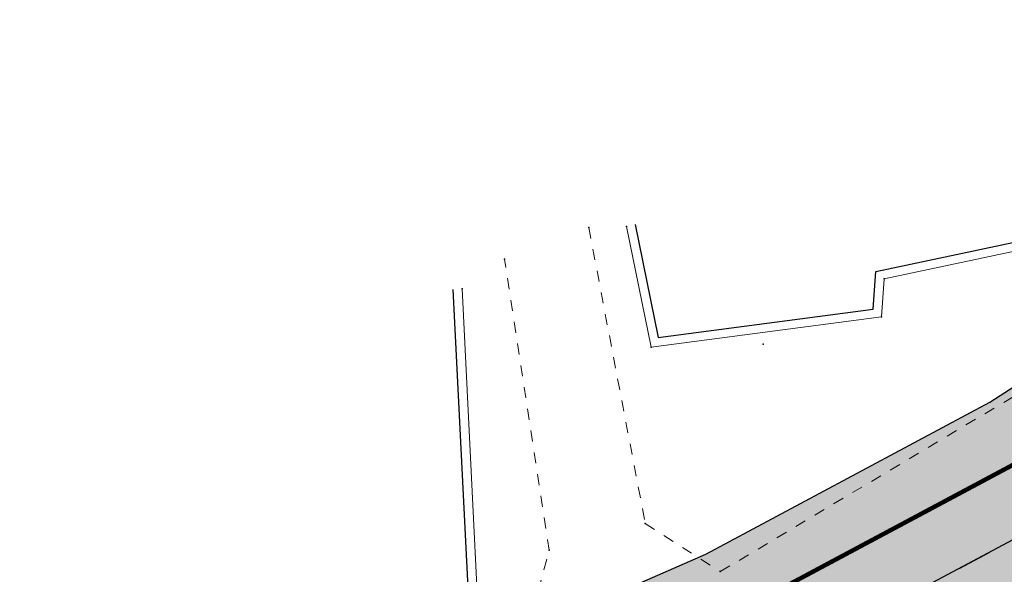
# Model space of a CAD drawing. Extents: x 4085 to 16488, y -65 to 12615.
# Tile 182 of 230: x 15796 to 15885, y 10657 to 10708. Entities that reach past the tile are written whole.
import ezdxf
from ezdxf.xclip import XClip

# ---------------------------------------------------------------- set-up
doc = ezdxf.new("R2010")
doc.units = 0
doc.header["$MEASUREMENT"] = 0
doc.header["$XCLIPFRAME"] = 0
for name, pattern in [('ACAD_ISO03W100', [30, 12, -18]), ('CONTI', [0]), ('STRIHSMALL', [1, 0.5, -0.5]), ('Д_ТРОТ_ТРУБА', [3, 1.5, -1.5])]:
    doc.linetypes.add(name, pattern=pattern)
doc.layers.get('0').update_dxf_attribs({"color": 250, "linetype": 'CONTI'})
for name, color, linetype in [('(025) Дорога', 7, 'Continuous'), ('(040) Ограда', 7, 'Continuous'), ('PI_TTDEFAULT', 5, 'CONTI')]:
    doc.layers.add(name, color=color, linetype=linetype)
doc.layers.add('.', color=7, linetype='Continuous', lineweight=15)
doc.layers.add('0ZG - GOR-INCE', color=5, linetype='Continuous', lineweight=15)
doc.styles.get("Standard").update_dxf_attribs({"font": 'times.ttf'})
doc.linetypes.add('ОГРАДА_ГЛИН', pattern='A,4,["|",Standard,S=0.8,R=0,X=0,Y=-0.8],0.5,["|",Standard,S=0.8,R=0,X=0,Y=-0.8],3.5', length=8)

# ---------------------------------------------------------------- blocks, each defined once
blk = doc.blocks.new('DWQDWQDWQDW')
at = {"layer": '(025) Дорога', "color": 253, "linetype": 'Д_ТРОТ_ТРУБА', "elevation": -0.4010000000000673, "flags": 128}
blk.add_lwpolyline([(16566.95710446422, 8968.774648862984), (16581.35964468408, 8962.579843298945), (16593.92467366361, 8956.537509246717), (16606.68271899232, 8949.315799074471), (16619.4903360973, 8941.466356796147), (16632.3521543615, 8933.527680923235), (16644.7375996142, 8925.950764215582), (16657.88819308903, 8918.769131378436), (16670.94665096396, 8911.584201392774), (16683.91161958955, 8904.281972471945), (16697.34266377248, 8897.96886783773), (16711.11165083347, 8892.342929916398), (16724.9216501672, 8887.512931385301), (16739.10714151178, 8883.503847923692), (16753.61875502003, 8880.664484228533), (16784.58704305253, 8877.32039776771), (16810.58901265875, 8875.154393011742), (16851.88239628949, 8872.593959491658), (16870.9045429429, 8873.190305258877), (16896.32836116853, 8876.784183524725), (16922.73497409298, 8884.704644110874), (16937.64509330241, 8890.028293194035), (16946.15470516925, 8892.230724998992), (16961.10083296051, 8897.336424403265), (16974.97421041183, 8903.031104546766), (16988.47571634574, 8909.838002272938), (17001.44256465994, 8917.787105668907), (17014.22299669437, 8926.21469412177), (17017.81314260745, 8929.256083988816)], dxfattribs=at)
at = {"layer": '(040) Ограда', "color": 253, "linetype": 'ОГРАДА_ГЛИН', "ltscale": 0.5, "flags": 128}
for points, elevation in [([(16969.6261735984, 8923.52957409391), (16970.54758194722, 8918.377918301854), (16980.3512924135, 8919.435318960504), (16980.49882122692, 8921.143079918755), (16993.58885876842, 8923.60103264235), (17018.82479024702, 8936.115725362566), (17018.15967772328, 8940.437852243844), (17019.72457152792, 8940.6633283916)], 0.7930000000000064), ([(16942.89584092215, 8898.477505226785), (16961.73958146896, 8903.598437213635), (16961.29100921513, 8920.779994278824)], 0.6829999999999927)]:
    blk.add_lwpolyline(points, dxfattribs=dict(at, elevation=elevation))
at = {"color": 253, "linetype": 'Continuous'}
for points, elevation in [([(16969.23242202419, 8923.459148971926), (16970.21952061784, 8917.940214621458), (16980.72147605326, 8919.072926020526), (16980.87119249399, 8920.80601046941), (16993.71702764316, 8923.218108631), (17019.26463983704, 8935.88736621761), (17018.61644828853, 8940.099534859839), (17019.78161603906, 8940.26741688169)], 0.7930000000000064), ([(16943.00073950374, 8898.091504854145), (16962.14764443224, 8903.294824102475), (16961.69087296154, 8920.790433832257)], 0.6829999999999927)]:
    blk.add_lwpolyline(points, dxfattribs=dict(at, elevation=elevation))
at = {"color": 253, "linetype": 'STRIHSMALL'}
for points, elevation in [([(16967.51046464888, 8923.446455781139), (16969.7634348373, 8909.939502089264), (16973.11826951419, 8907.679329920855), (17002.0026567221, 8924.013629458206)], -0.1119999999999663), ([(16834.5431721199, 8917.305115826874), (16835.41131924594, 8899.899883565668), (16835.33910027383, 8880.221577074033), (16836.74891082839, 8878.768983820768), (16865.05046089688, 8880.819543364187), (16876.96090918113, 8883.412615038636), (16899.89351782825, 8882.862049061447), (16946.19886585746, 8896.276236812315), (16963.67924091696, 8903.16517007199), (16965.37097238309, 8908.831317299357), (16963.64396600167, 8922.102771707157)], -293.957)]:
    blk.add_lwpolyline(points, dxfattribs=dict(at, elevation=elevation))
at = {"layer": 'PI_TTDEFAULT', "color": 253}
for p in [(16967.51046464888, 8923.446455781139, -0.1119999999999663), (16969.23242202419, 8923.459148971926, 0.7930000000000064), (16963.64396600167, 8922.102771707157, -0.04699999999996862), (16961.69087296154, 8920.790433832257, 0.2210000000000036), (16980.87119249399, 8920.80601046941, 0.9770000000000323), (16980.72147605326, 8919.072926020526, 0.5120000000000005), (16970.21952061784, 8917.940214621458, 0.2959999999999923), (16975.30544574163, 8917.967884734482, 0.41700000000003), (16969.7634348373, 8909.939502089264, 0.1800000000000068), (16965.37097238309, 8908.831317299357, 0.09000000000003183), (16973.11826951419, 8907.679329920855, 0.3829999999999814)]:
    blk.add_point(p, dxfattribs=at)
blk = doc.blocks.new('A$C10aa157c')
at = {"layer": '.', "linetype": 'Continuous', "lineweight": 30}
h = blk.add_hatch(color=250, dxfattribs=at)
h.dxf.hatch_style = 1
h.set_gradient(color1=(51, 51, 51), color2=(51, 51, 51), one_color=1, tint=0.2000000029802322)
h.paths.add_polyline_path([(126.3564412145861, 68.20969362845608), (126.3564412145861, 60.14543646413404), (119.190363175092, 53.78011422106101), (110.3653580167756, 45.94123759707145), (106.847521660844, 42.81649322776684), (94.26823584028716, 34.09151423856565), (81.49136426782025, 25.8405171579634), (68.1531967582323, 18.71887362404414), (54.41717788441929, 12.70042121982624), (39.59489175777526, 7.245631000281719), (31.13926828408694, 4.844249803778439), (16.35809187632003, -0.8275857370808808), (-9.85552003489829, -9.365117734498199), (-35.18806824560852, -13.55421015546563), (-54.19099913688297, -14.59647169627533), (-95.5330705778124, -13.00509478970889), (-121.5786835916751, -11.4494461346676), (-152.6168759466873, -8.83250263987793), (-167.191083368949, -6.334225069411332), (-181.4666888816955, -2.658901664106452), (-195.3861565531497, 1.845916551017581), (-209.283288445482, 7.147417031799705), (-222.8586848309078, 13.14382019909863), (-235.9913293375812, 20.1400053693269), (-249.2146866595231, 27.01673148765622), (-262.5300769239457, 33.8880007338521), (-275.0897990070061, 41.17238829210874), (-288.1342465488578, 48.80726432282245), (-301.1224152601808, 56.35420234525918), (-314.0463051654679, 63.27474337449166), (-326.7495747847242, 69.02075895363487), (-341.2934258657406, 74.8761134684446), (-369.0938269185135, 86.0685550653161), (-366.8530132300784, 91.63441115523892), (-339.0526121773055, 80.44196955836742), (-324.3917479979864, 74.53950556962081), (-311.3907699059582, 68.65882879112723), (-298.1981247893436, 61.59437354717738), (-285.1116180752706, 53.99029499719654), (-272.0692668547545, 46.35664593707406), (-259.6474788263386, 39.15225737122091), (-246.4547890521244, 32.34430644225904), (-233.1965844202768, 25.44945819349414), (-220.2324603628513, 18.54304932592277), (-207.0003452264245, 12.69827729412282), (-193.3918239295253, 7.506876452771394), (-179.793426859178, 3.105967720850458), (-165.9341270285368, -0.4621757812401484), (-151.8565753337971, -2.875317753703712), (-121.1477076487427, -5.464494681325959), (-95.23877946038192, -7.011979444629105), (-54.24000764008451, -8.590141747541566), (-35.84375756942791, -7.581155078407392), (-11.28211946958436, -3.519543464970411), (14.35296780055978, 4.829568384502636), (29.24111810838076, 10.54245196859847), (37.73652797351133, 12.955132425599), (52.17507667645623, 18.26870238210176), (65.53231555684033, 24.12119189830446), (78.44565693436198, 31.01600815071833), (90.93007085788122, 39.07814309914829), (103.1321093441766, 47.54146374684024), (106.3807575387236, 50.42709972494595), (115.20576269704, 58.26597634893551), (120.3564412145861, 62.84110494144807), (120.3564412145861, 68.20969362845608)])
at = {"linetype": 'Continuous'}
h = blk.add_hatch(color=256, dxfattribs=at)
h.dxf.hatch_style = 1
h.set_gradient(color1=(196, 196, 196), color2=(179, 179, 179), one_color=1, tint=0.699999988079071, name='SPHERICAL')
edge = h.paths.add_edge_path()
edge.add_line((-329.6939609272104, -123.8959480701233), (-413.5123903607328, -4.99904155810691))
edge.add_line((-413.5123903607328, -4.99904155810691), (-355.7886663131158, 33.28476060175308))
edge.add_line((-355.7886663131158, 33.28476060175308), (-335.031477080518, 75.58643090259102))
edge.add_line((-335.031477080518, 75.58643090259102), (-290.265852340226, 52.29770563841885))
edge.add_arc((-35.22096130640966, 435.710675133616), 460.4925641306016, 236.3682958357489, 253.1961533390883)
edge.add_arc((23.16678665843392, 1743.610821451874), 1759.185429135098, 263.7500878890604, 266.8247429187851)
edge.add_line((-74.2750708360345, -12.87386635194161), (-37.8087558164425, -12.38197344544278))
edge.add_line((-37.8087558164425, -12.38197344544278), (-8.681647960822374, -7.258780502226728))
edge.add_line((-8.681647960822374, -7.258780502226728), (21.71312455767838, 1.674478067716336))
edge.add_line((21.71312455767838, 1.674478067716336), (73.82824807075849, 22.10592837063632))
edge.add_line((73.82824807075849, 22.10592837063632), (122.4104008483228, 60.65294329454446))
edge.add_line((122.4104008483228, 60.65294329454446), (125.2745590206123, 27.75500045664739))
edge.add_line((125.2745590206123, 27.75500045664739), (114.748125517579, 2.379272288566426))
edge.add_line((114.748125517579, 2.379272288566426), (116.6623456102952, -0.02417328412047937))
edge.add_line((116.6623456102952, -0.02417328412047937), (116.2891382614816, -3.732436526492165))
edge.add_line((116.2891382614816, -3.732436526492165), (111.2584338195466, -27.65741119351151))
edge.add_line((111.2584338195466, -27.65741119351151), (112.8600939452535, -27.92515144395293))
edge.add_line((112.8600939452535, -27.92515144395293), (106.1017429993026, -65.58583641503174))
edge.add_line((106.1017429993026, -65.58583641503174), (101.2804055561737, -90.48027766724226))
edge.add_line((101.2804055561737, -90.48027766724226), (98.81490888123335, -96.13533966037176))
edge.add_line((98.81490888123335, -96.13533966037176), (53.13542081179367, -97.30507864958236))
edge.add_line((53.13542081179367, -97.30507864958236), (30.09047449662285, -97.89520286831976))
edge.add_line((30.09047449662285, -97.89520286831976), (12.28662535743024, -98.29843708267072))
edge.add_line((12.28662535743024, -98.29843708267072), (-62.51886126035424, -99.99268484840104))
edge.add_line((-62.51886126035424, -99.99268484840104), (-93.46711186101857, -101.1777100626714))
edge.add_line((-93.46711186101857, -101.1777100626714), (-93.73522817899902, -109.8933634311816))
edge.add_line((-93.73522817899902, -109.8933634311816), (-152.9130991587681, -112.2181400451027))
edge.add_line((-152.9130991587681, -112.2181400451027), (-153.085833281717, -120.2735644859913))
edge.add_line((-153.085833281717, -120.2735644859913), (-196.6151896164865, -120.663996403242))
edge.add_line((-196.6151896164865, -120.663996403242), (-196.010272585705, -100.2536491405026))
edge.add_line((-196.010272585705, -100.2536491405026), (-236.8828322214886, -97.89520286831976))
edge.add_line((-236.8828322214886, -97.89520286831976), (-266.6043384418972, -99.72434434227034))
edge.add_line((-266.6043384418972, -99.72434434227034), (-280.8519175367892, -100.7559259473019))
edge.add_line((-280.8519175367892, -100.7559259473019), (-292.7545044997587, -102.6790545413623))
edge.add_line((-292.7545044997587, -102.6790545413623), (-308.6164820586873, -109.5958216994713))
edge.add_line((-308.6164820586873, -109.5958216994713), (-329.6939609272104, -123.8959480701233))
blk.add_lwpolyline([(-373.7944340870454, 108.5221690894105), (-373.7944340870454, 37.87383067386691), (-338.7973859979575, -11.84971716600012), (-296.1668647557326, 12.1688909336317), (-278.1502265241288, 12.66864525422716), (-222.2923186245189, -17.35473897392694), (-192.3131233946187, -27.41567740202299), (-152.841873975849, -36.13979106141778), (-88.61392933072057, -37.22940865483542), (-24.38736609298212, -36.59652979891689), (-4.075459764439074, -35.34637554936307), (26.99026940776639, -25.76186857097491), (74.74103602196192, -7.278631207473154), (109.4043596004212, 7.298652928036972), (135.566190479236, 19.46775833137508), (110.1840137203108, 64.19822788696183), (9.488295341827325, 20.69822151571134), (-104.2532370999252, 13.96907995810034), (-207.6545405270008, 33.67587202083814), (-251.5703695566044, 64.2554686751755), (-301.8282399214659, 93.33502415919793), (-373.7944340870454, 108.5221690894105)], dxfattribs=at)
at = {"linetype": 'Continuous', "elevation": -1.620999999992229}
blk.add_lwpolyline([(29.24111810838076, 10.54245196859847), (37.73652797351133, 12.955132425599), (52.17507667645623, 18.26870238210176), (65.53231555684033, 24.12119189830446), (78.44565693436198, 31.01600815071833), (90.93007085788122, 39.07814309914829), (103.1321093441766, 47.54146374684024), (106.3807575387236, 50.42709972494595), (115.20576269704, 58.26597634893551), (120.3564412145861, 62.84110494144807), (120.3564412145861, 68.20969362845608), (126.3564412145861, 68.20969362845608), (126.3564412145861, 60.14543646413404), (119.190363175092, 53.78011422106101), (110.3653580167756, 45.94123759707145), (106.847521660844, 42.81649322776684), (94.26823584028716, 34.09151423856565), (81.49136426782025, 25.8405171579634), (68.1531967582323, 18.71887362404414), (54.41717788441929, 12.70042121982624), (39.59489175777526, 7.245631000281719), (31.13926828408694, 4.844249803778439)], dxfattribs=at)
at = {"color": 7, "linetype": 'ACAD_ISO03W100', "ltscale": 0.2, "true_color": 0xffffff, "const_width": 0.2, "elevation": -1.620999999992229}
blk.add_lwpolyline([(-35.51591290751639, -10.56768261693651), (-10.56881975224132, -6.442330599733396), (15.35552983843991, 2.000991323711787), (30.19019319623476, 7.693350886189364), (38.66570986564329, 10.10038171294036), (53.29612728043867, 15.484561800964), (66.8427561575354, 21.4200327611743), (79.96851060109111, 28.42826265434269), (92.59915334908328, 36.58482866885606), (104.9898155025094, 45.17897848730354), (108.3730577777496, 48.18416866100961), (117.198062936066, 56.02304528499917), (123.3564412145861, 61.49327070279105), (123.3564412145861, 68.20969362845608)], dxfattribs=at)
at = {"layer": '0ZG - GOR-INCE', "linetype": 'Continuous', "rotation": 1.343740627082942}
blk.add_blockref('DWQDWQDWQDW', (-16693.37190173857, -9279.936333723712, -1.219999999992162), dxfattribs=at)

msp = doc.modelspace()

# ---------------------------------------------------------------- block references
at = {"linetype": 'Continuous'}
ref = msp.add_blockref('A$C10aa157c', (15727.08899905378, 10610.84620519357, 2.267999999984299), dxfattribs=dict(at, xscale=2, yscale=2, zscale=2))
XClip(ref).set_block_clipping_path([(-373.7944340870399, 108.52216908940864), (-301.8282399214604, 93.33502415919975), (-251.57036955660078, 64.25546867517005), (-207.6545405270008, 33.67587202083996), (-104.25323709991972, 13.969079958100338), (9.488295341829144, 20.69822151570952), (110.18401372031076, 64.19822788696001), (135.5661904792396, 19.467758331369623), (74.7410360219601, -7.278631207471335), (26.99026940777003, -25.76186857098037), (-4.075459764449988, -35.34637554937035), (-88.61392933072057, -37.22940865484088), (-152.84187397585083, -36.1397910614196), (-192.31312339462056, -27.415677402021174), (-222.2923186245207, -17.35473897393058), (-278.15022652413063, 12.668645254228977), (-296.17026621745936, 12.384943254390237), (-338.7973859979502, -11.849717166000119), (-373.7944340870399, 37.873830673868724)])

doc.saveas('drawing.dxf')
